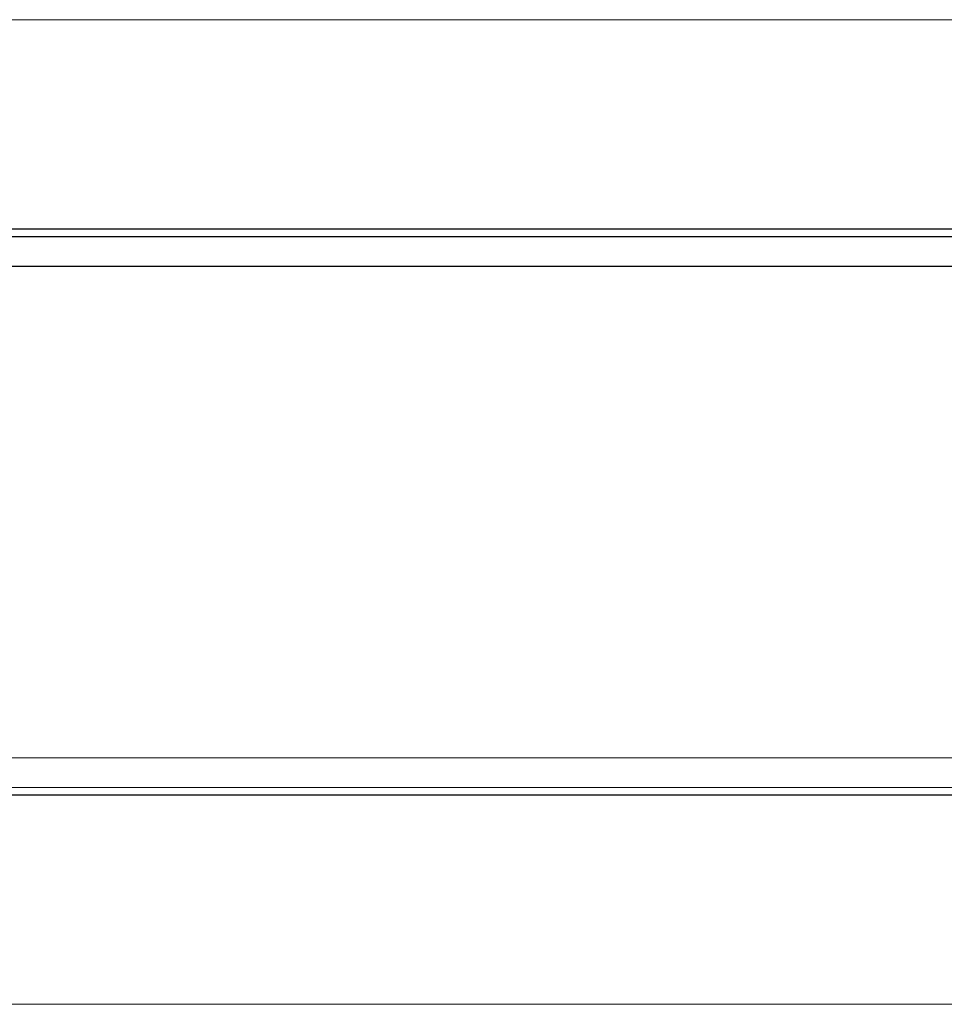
# Paper-space layout '_Top' of a CAD drawing. Header units: millimetres. Extents: x -1506 to 1507, y -605 to 634.
# Tile 6 of 13: x -628 to 1, y -335 to 335. Entities that reach past the tile are written whole.
import ezdxf

# ---------------------------------------------------------------- set-up
doc = ezdxf.new("R2010")
doc.units = ezdxf.units.MM

psp = doc.layouts.new('_Top')

# ---------------------------------------------------------------- linework, layer by layer
at = {"color": 144, "linetype": 'Continuous', "lineweight": 18}
for p, q in [((801.34, 335), (-799.84, 335)), ((656.2, -167.25), (-654.7, -167.25)), ((662.33, -187.45), (-660.83, -187.45)), ((-799.84, -335), (801.34, -335))]:
    psp.add_line(p, q, dxfattribs=at)
at = {"color": 7, "linetype": 'Continuous', "lineweight": 25}
for p, q in [((-662.72, 192.65), (664.22, 192.65)), ((-660.83, 187.45), (662.33, 187.45)), ((-654.7, 167.25), (656.2, 167.25)), ((664.22, -192.65), (-662.72, -192.65))]:
    psp.add_line(p, q, dxfattribs=at)

doc.saveas('drawing.dxf')
